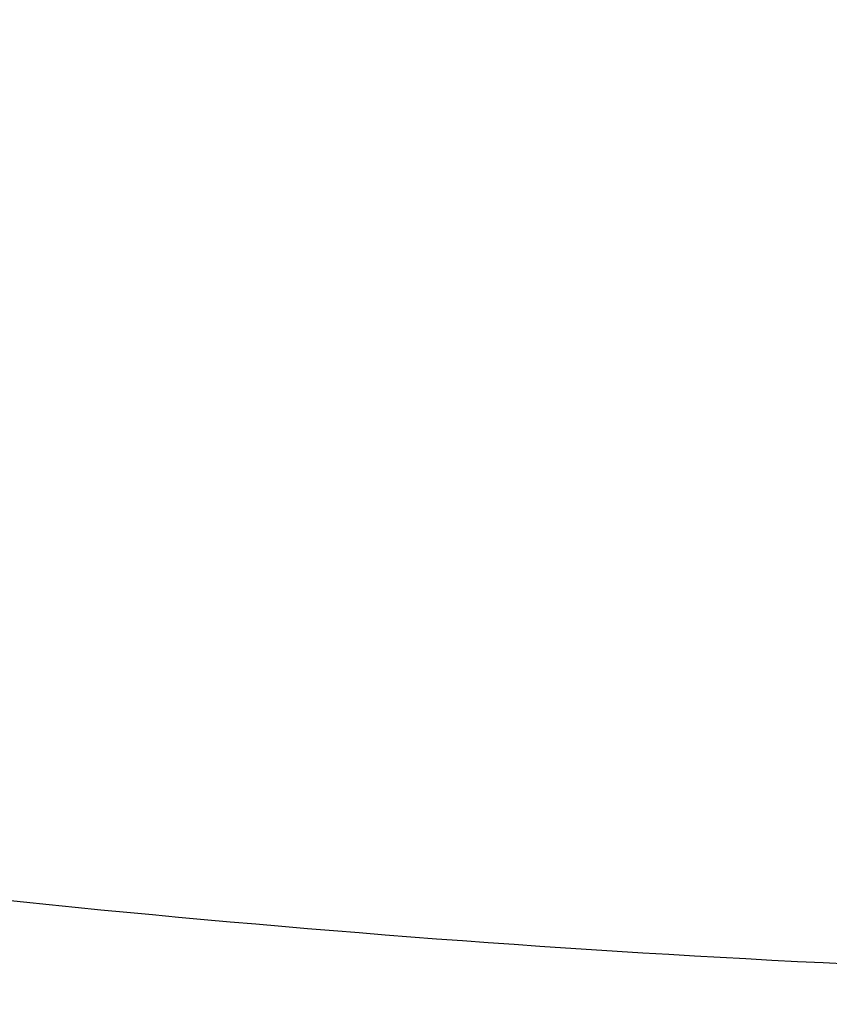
# Model space of a CAD drawing. Header units: millimetres. Extents: x 4605 to 4946, y -3016 to -2733.
# Tile 231 of 256: x 4628.674 to 4628.911, y -2972.154 to -2971.866. Entities that reach past the tile are written whole.
import ezdxf

# ---------------------------------------------------------------- set-up
doc = ezdxf.new("R2010")
doc.units = ezdxf.units.MM
doc.header["$MEASUREMENT"] = 0
doc.layers.add('Default', color=7, linetype='Continuous', true_color=0x000000)

msp = doc.modelspace()

# ---------------------------------------------------------------- linework, layer by layer
at = {"layer": 'Default'}
msp.add_open_spline([(4642.74816, -2969.98471, 0.34899), (4643.22674, -2969.78315, 5.3239), (4643.8789, -2969.33851, 16.50455), (4644.18149, -2967.9957, 34.90449), (4644.735, -2965.88754, 53.55738), (4643.81148, -2961.83353, 72.73728), (4644.59549, -2958.06055, 91.03571), (4644.38033, -2960.93985, 109.37405), (4639.23763, -2965.01449, 127.3563), (4633.32343, -2966.4517, 144.8111), (4628.18022, -2968.02495, 162.39526), (4629.82354, -2960.85589, 181.91951), (4633.94726, -2950.12729, 201.55239), (4631.51847, -2948.37231, 221.73005), (4629.99953, -2947.66351, 240.38137), (4629.33003, -2946.23877, 258.82226), (4630.15444, -2944.40307, 277.15727), (4632.71362, -2942.1992, 295.41407), (4637.34917, -2939.64523, 313.43099), (4643.15092, -2937.24437, 330.56079), (4649.25084, -2935.56368, 346.39382), (4653.76225, -2935.71765, 360.44904), (4656.73881, -2938.49937, 373.63292), (4654.79172, -2941.22837, 388.85728), (4651.20309, -2944.67533, 406.5569), (4652.02637, -2954.20385, 426.38753), (4653.64927, -2962.96739, 445.0885), (4653.42208, -2970.00583, 464.21072), (4653.54973, -2974.95649, 478.02264), (4653.91108, -2975.83813, 482.63297)], degree=3, knots=[1.187013, 1.187013, 1.187013, 1.187013, 18.937935, 37.87587, 56.813805, 75.751739, 94.689674, 113.627609, 132.565544, 151.503479, 170.441414, 189.379348, 208.317283, 227.255218, 246.193153, 265.131088, 284.069023, 303.006957, 321.944892, 340.882827, 359.820762, 378.758697, 397.696632, 416.634566, 435.572501, 454.510436, 473.448371, 492.386306, 511.324241, 511.324241, 511.324241, 511.324241], dxfattribs=at)
for points, weights in [([(4624.1368, -2967.23376, 171.87032), (4624.1396, -2969.23322, 172.34352), (4625.58461, -2970.6695, 172.60995), (4627.02962, -2972.10578, 172.87638), (4629.08171, -2972.14878, 172.78206)], [1, 0.934408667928, 1.02057885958, 0.934408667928, 1]), ([(4628.78671, -2968.19145, 142.99988), (4628.83761, -2970.25688, 142.83721), (4630.27031, -2971.71733, 143.16802), (4631.70302, -2973.17779, 143.49883), (4633.67726, -2973.17675, 144.12909)], [1, 0.932077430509, 1.01803263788, 0.932077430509, 1])]:
    msp.add_rational_spline(points, weights, degree=2, knots=[0, 0, 0, 0.5, 0.5, 1, 1, 1], dxfattribs=at)

doc.saveas('drawing.dxf')
